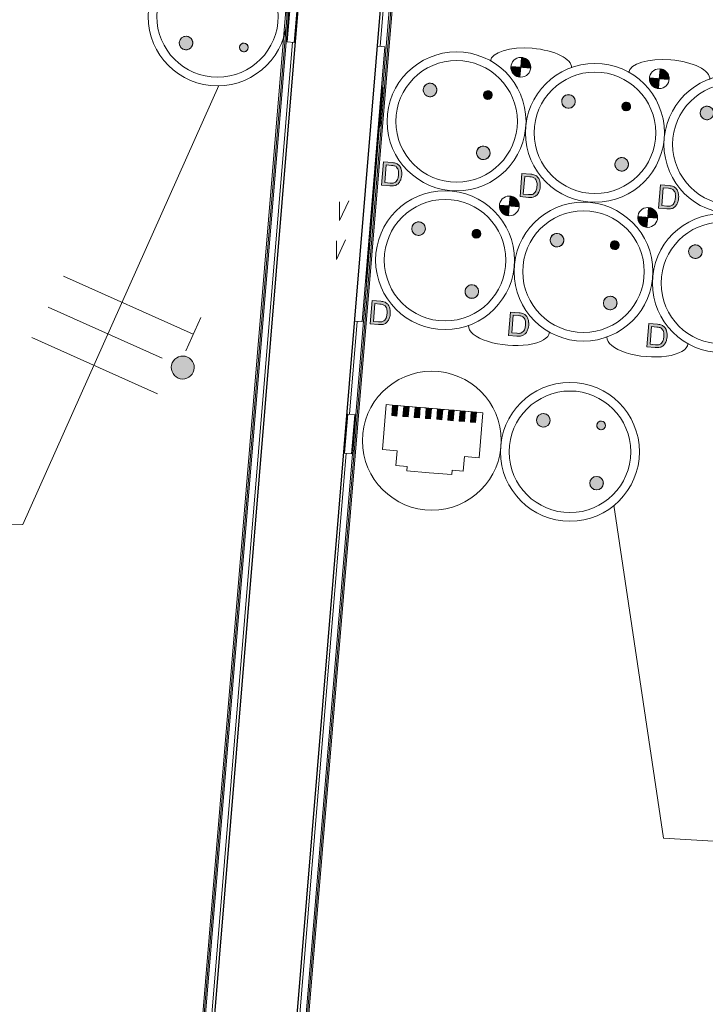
# Model space of a CAD drawing. Header units: millimetres. Extents: x -2845 to 74565, y -36590 to 13748.
# Tile 45 of 53: x 38257 to 39047, y -17944 to -16810. Entities that reach past the tile are written whole.
import ezdxf

# ---------------------------------------------------------------- set-up
doc = ezdxf.new("R2010")
doc.units = ezdxf.units.MM
for name, color, linetype, lineweight in [('A-DETL-GENF', 7, 'Continuous', 18), ('A-FLOR-HRAL', 7, 'Continuous', 18), ('A-WALL', 7, 'Continuous', 25), ('CABLES', 7, 'Continuous', 18), ('INSTAL ELECTRIQUE', 7, 'Continuous', 18)]:
    doc.layers.add(name, color=color, linetype=linetype, lineweight=lineweight)

# ---------------------------------------------------------------- blocks, each defined once
blk = doc.blocks.new('Garde-corps - Garde-corps-505471-2021_015_1111_DCE_1_50_N0 FINI_CFO_PCN')
at = {"layer": 'A-FLOR-HRAL'}
for p, q in [((-14410.7, -14446.4), (-14803.3, -19179.3)), ((-14409, -14444.9), (-14801.8, -19181.1)), ((-14407.1, -14443.2), (-14800.2, -19182.9)), ((-14598.4, -16835.9), (-14793.7, -19190.6))]:
    blk.add_line(p, q, dxfattribs=at)
blk = doc.blocks.new('Garde-corps - Garde-corps-505703-2021_015_1111_DCE_1_50_N0 FINI_CFO_PCN')
at = {"layer": 'A-FLOR-HRAL'}
for p, q in [((-14683.5, -19190.9), (-14290.3, -14450.9)), ((-14681.7, -19189.4), (-14288.8, -14452.6)), ((-14494.2, -16887.6), (-14431.8, -16135.2)), ((-14497.4, -16840.7), (-14457.6, -16360.3)), ((-14494.6, -16893.1), (-14494.6, -16892.3)), ((-14497.5, -16927.7), (-14497.4, -16927)), ((-14525.5, -17265), (-14497.9, -16932.4)), ((-14532.6, -17264.4), (-14523.7, -17157.6)), ((-14525.9, -17270.5), (-14525.9, -17269.7)), ((-14528.8, -17305.2), (-14528.7, -17304.4)), ((-14693, -19199), (-14536.3, -17309.3)), ((-14685.3, -19192.5), (-14529.2, -17309.9))]:
    blk.add_line(p, q, dxfattribs=at)
blk = doc.blocks.new('B02_ARC_rvt-1-2021_015_1111_DCE_1_50_N0 FINI_CFO_PCN')
at = {"layer": 'A-WALL'}
for p, q in [((-14396.1, -14433.6), (-14790.9, -19193.9)), ((-14696.3, -19201.7), (-14301.2, -14438.5))]:
    blk.add_line(p, q, dxfattribs=at)
at = {"layer": 'A-FLOR-HRAL', "lineweight": 18}
for name in ['Garde-corps - Garde-corps-505471-2021_015_1111_DCE_1_50_N0 FINI_CFO_PCN', 'Garde-corps - Garde-corps-505703-2021_015_1111_DCE_1_50_N0 FINI_CFO_PCN']:
    blk.add_blockref(name, (0, 0), dxfattribs=at)
blk = doc.blocks.new('603_10POSTES_CLS_PUI_LEGRAND - 6X PC2P_T_45__A_D _ 2X PC2P_T_45__A _ 2X RJ45-6728498-2021_015_1111_DCE_1_50_N0 FINI_CFO_PCN')
at = {"layer": 'A-DETL-GENF'}
h = blk.add_hatch(color=256, dxfattribs=at)
h.paths.add_polyline_path([(-160.3, -30.4), (-159, -34.9), (-156.3, -37.7), (-152.6, -39.5), (-147.1, -40.2), (-141.5, -39.5), (-137.8, -37.7), (-135.2, -34.9), (-133.8, -30.6), (-133.6, -28.1), (-133.6, -18), (-160.5, -18), (-160.5, -27.7)])
h.paths.add_polyline_path([(-157.1, -30.3), (-157.3, -27.5), (-157.3, -21.5), (-136.8, -21.5), (-137.3, -31.5), (-138.5, -33.6), (-141.1, -35.5), (-144.8, -36.4), (-149.3, -36.4), (-153, -35.5), (-155.7, -33.6), (-156.9, -31.5)])
h = blk.add_hatch(color=256, dxfattribs=at)
h.paths.add_polyline_path([(0, -30.4), (1.4, -34.9), (4, -37.7), (7.7, -39.5), (13.3, -40.2), (18.8, -39.5), (22.5, -37.7), (25.1, -34.9), (26.5, -30.6), (26.7, -28.1), (26.7, -18), (-0.2, -18), (-0.2, -27.7)])
h.paths.add_polyline_path([(3.2, -30.3), (3, -27.5), (3, -21.5), (23.5, -21.5), (23.1, -31.5), (21.8, -33.6), (19.2, -35.5), (15.5, -36.4), (11, -36.4), (7.3, -35.5), (4.7, -33.6), (3.4, -31.5)])
for points in [[(-54.4, -64.6), (-53.4, -68.5), (-52.1, -70.1), (-48.6, -72.1), (-46.6, -72.4), (-42.7, -71.3), (-41, -70.1), (-39, -66.6), (-38.8, -64.6), (-39.8, -60.6), (-42.7, -57.8), (-46.6, -56.7), (-48.6, -57), (-52.1, -59), (-53.4, -60.6)], [(105.9, -64.6), (107, -68.5), (108.2, -70.1), (111.7, -72.1), (113.7, -72.4), (117.6, -71.3), (119.3, -70.1), (121.3, -66.6), (121.6, -64.6), (120.5, -60.6), (117.6, -57.8), (113.7, -56.7), (111.7, -57), (108.2, -59), (107, -60.6)], [(-121.6, -131.7), (-121.3, -133.7), (-119.3, -137.2), (-115.8, -139.3), (-113.7, -139.5), (-109.8, -138.5), (-107, -135.6), (-105.9, -131.7), (-107, -127.8), (-108.2, -126.2), (-111.7, -124.1), (-115.8, -124.1), (-119.3, -126.2), (-121.3, -129.7)], [(38.8, -131.7), (39, -133.7), (41.1, -137.2), (44.6, -139.3), (46.6, -139.5), (50.5, -138.5), (53.4, -135.6), (54.4, -131.7), (53.4, -127.8), (52.1, -126.2), (48.6, -124.1), (44.6, -124.1), (41.1, -126.2), (39, -129.7)], [(-51.9, -131.4), (-51.2, -133.9), (-49.4, -135.7), (-46.9, -136.4), (-43.4, -134.9), (-41.9, -131.4), (-43.4, -127.8), (-45.6, -126.5), (-49.4, -127), (-51.2, -128.9)], [(108.4, -131.4), (109.1, -133.9), (110.9, -135.7), (113.4, -136.4), (116.9, -134.9), (118.4, -131.4), (116.9, -127.8), (114.7, -126.5), (110.9, -127), (109.1, -128.9)], [(-23.3, -166.6), (-11.9, -166.6), (-11.9, -155.2), (-14.8, -155.6), (-17.6, -156.7), (-19.9, -158.5), (-21.7, -160.9), (-22.9, -163.6)], [(137, -166.6), (148.4, -166.6), (148.4, -155.2), (145.5, -155.6), (142.7, -156.7), (140.4, -158.5), (138.6, -160.9), (137.4, -163.6)], [(-11.9, -178), (-8.9, -177.6), (-6.2, -176.5), (-3.8, -174.7), (-2, -172.3), (-0.9, -169.5), (-0.5, -166.6), (-11.9, -166.6)], [(148.4, -178), (151.4, -177.6), (154.1, -176.5), (156.5, -174.7), (158.5, -171.8), (159.5, -169.5), (159.8, -166.6), (148.4, -166.6), (148.4, -173)], [(-54.4, -224.6), (-53.4, -228.5), (-52.1, -230.1), (-48.6, -232.1), (-46.6, -232.4), (-42.7, -231.3), (-41, -230.1), (-39, -226.6), (-38.8, -224.6), (-39.8, -220.6), (-42.7, -217.8), (-46.6, -216.7), (-48.6, -217), (-52.1, -219), (-53.4, -220.6)], [(105.9, -224.6), (107, -228.5), (108.2, -230.1), (111.7, -232.1), (113.7, -232.4), (117.6, -231.3), (119.3, -230.1), (121.3, -226.6), (121.6, -224.6), (120.5, -220.6), (117.6, -217.8), (113.7, -216.7), (111.7, -217), (108.2, -219), (107, -220.6)], [(-121.6, -291.7), (-121.3, -293.7), (-119.3, -297.2), (-115.8, -299.3), (-113.7, -299.5), (-109.8, -298.5), (-107, -295.6), (-105.9, -291.7), (-107, -287.8), (-108.2, -286.2), (-111.7, -284.1), (-115.8, -284.1), (-119.3, -286.2), (-121.3, -289.7)], [(-51.9, -291.4), (-51.2, -293.9), (-49.4, -295.7), (-46.9, -296.4), (-43.4, -294.9), (-41.9, -291.4), (-43.4, -287.8), (-45.6, -286.5), (-49.4, -287), (-51.2, -288.9)], [(38.8, -291.7), (39, -293.7), (41.1, -297.2), (44.6, -299.3), (46.6, -299.5), (50.5, -298.5), (53.4, -295.6), (54.4, -291.7), (53.4, -287.8), (52.1, -286.2), (48.6, -284.1), (44.6, -284.1), (41.1, -286.2), (39, -289.7)], [(108.4, -291.4), (109.1, -293.9), (110.9, -295.7), (113.4, -296.4), (116.9, -294.9), (118.4, -291.4), (116.9, -287.8), (114.7, -286.5), (110.9, -287), (109.1, -288.9)], [(-23.3, -326.6), (-11.9, -326.6), (-11.9, -315.2), (-14.8, -315.6), (-17.6, -316.7), (-19.9, -318.5), (-21.7, -320.9), (-22.9, -323.6)], [(137, -326.6), (148.4, -326.6), (148.4, -315.2), (145.5, -315.6), (142.7, -316.7), (140.4, -318.5), (138.6, -320.9), (137.4, -323.6)], [(-11.9, -338), (-8.9, -337.6), (-6.2, -336.5), (-3.8, -334.7), (-2, -332.3), (-0.9, -329.5), (-0.5, -326.6), (-11.9, -326.6)], [(148.4, -338), (151.4, -337.6), (154.1, -336.5), (156.5, -334.7), (158.3, -332.3), (159.5, -329.5), (159.8, -326.6), (148.4, -326.6)], [(-54.4, -384.6), (-53.4, -388.5), (-52.1, -390.1), (-48.6, -392.1), (-46.6, -392.4), (-42.7, -391.3), (-41, -390.1), (-39, -386.6), (-38.8, -384.6), (-39.8, -380.6), (-42.7, -377.8), (-46.6, -376.7), (-48.6, -377), (-52.1, -379), (-53.4, -380.6)], [(105.9, -384.6), (107, -388.5), (108.2, -390.1), (111.7, -392.1), (113.7, -392.4), (117.6, -391.3), (119.3, -390.1), (121.3, -386.6), (121.6, -384.6), (120.5, -380.6), (117.6, -377.8), (113.7, -376.7), (111.7, -377), (108.2, -379), (107, -380.6)]]:
    blk.add_hatch(color=256, dxfattribs=at).paths.add_polyline_path(points)
h = blk.add_hatch(color=256, dxfattribs=at)
h.paths.add_polyline_path([(-160.3, -190.4), (-159, -194.9), (-156.3, -197.7), (-152.6, -199.5), (-147.1, -200.2), (-141.5, -199.5), (-137.8, -197.7), (-135.2, -194.9), (-133.8, -190.6), (-133.6, -188.1), (-133.6, -178), (-160.5, -178), (-160.5, -187.7)])
h.paths.add_polyline_path([(-157.1, -190.3), (-157.3, -187.5), (-157.3, -181.5), (-136.8, -181.5), (-137.3, -191.5), (-138.5, -193.6), (-141.1, -195.5), (-144.8, -196.4), (-149.3, -196.4), (-153, -195.5), (-155.7, -193.6), (-156.9, -191.5)])
h = blk.add_hatch(color=256, dxfattribs=at)
h.paths.add_polyline_path([(0, -190.4), (1.4, -194.9), (4, -197.7), (7.7, -199.5), (13.3, -200.2), (18.8, -199.5), (22.5, -197.7), (25.1, -194.9), (26.5, -190.6), (26.7, -187.3), (26.7, -178), (-0.2, -178), (0, -190.4)])
h.paths.add_polyline_path([(3.2, -190.3), (3, -187.5), (3, -181.5), (23.5, -181.5), (23.1, -191.5), (21.8, -193.6), (19.2, -195.5), (15.5, -196.4), (11, -196.4), (7.3, -195.5), (4.7, -193.6), (3.4, -191.5)])
h = blk.add_hatch(color=256, dxfattribs=at)
h.paths.add_polyline_path([(-160.3, -350.4), (-159, -354.9), (-156.3, -357.7), (-152.6, -359.5), (-147.1, -360.2), (-141.5, -359.5), (-137.8, -357.7), (-135.2, -354.9), (-133.8, -350.6), (-133.6, -348.1), (-133.6, -338), (-160.5, -338), (-160.5, -347.7)])
h.paths.add_polyline_path([(-157.1, -350.3), (-157.3, -347.5), (-157.3, -341.5), (-136.8, -341.5), (-137.3, -351.5), (-138.5, -353.6), (-141.1, -355.5), (-144.8, -356.4), (-149.3, -356.4), (-153, -355.5), (-155.7, -353.6), (-156.9, -351.5)])
h = blk.add_hatch(color=256, dxfattribs=at)
h.paths.add_polyline_path([(0, -350.4), (1.4, -354.9), (4, -357.7), (7.7, -359.5), (13.3, -360.2), (18.8, -359.5), (22.5, -357.7), (25.1, -354.9), (26.5, -350.6), (26.7, -348.1), (26.7, -338), (-0.2, -338), (-0.2, -347.7)])
h.paths.add_polyline_path([(3.2, -350.3), (3, -347.5), (3, -341.5), (23.5, -341.5), (23.1, -351.5), (21.8, -353.6), (19.2, -355.5), (15.5, -356.4), (11, -356.4), (7.3, -355.5), (4.7, -353.6), (3.4, -351.5)])
for p, q in [((-160.5, -18), (-160.5, -27.7)), ((-133.6, -18), (-160.5, -18)), ((-157.3, -21.5), (-136.8, -21.5)), ((-157.3, -27.5), (-157.3, -21.5)), ((-136.8, -21.5), (-136.8, -27.5)), ((-133.6, -28.1), (-133.6, -18)), ((-0.2, -18), (-0.2, -27.7)), ((26.7, -18), (-0.2, -18)), ((3, -21.5), (23.5, -21.5)), ((3, -27.5), (3, -21.5)), ((23.5, -21.5), (23.5, -27.5)), ((26.7, -28.1), (26.7, -18)), ((-11.9, -166.6), (-11.9, -155.2)), ((-11.9, -178), (-11.9, -155.2)), ((148.4, -166.6), (148.4, -155.2)), ((148.4, -178), (148.4, -155.2)), ((-23.3, -166.6), (-11.9, -166.6)), ((-0.5, -166.6), (-11.9, -166.6)), ((-11.9, -166.6), (-11.9, -178)), ((137, -166.6), (148.4, -166.6)), ((159.8, -166.6), (148.4, -166.6)), ((148.4, -166.6), (148.4, -178)), ((-160.5, -178), (-160.5, -187.7)), ((-133.6, -178), (-160.5, -178)), ((-133.6, -188.1), (-133.6, -178)), ((-0.2, -178), (-0.2, -187.7)), ((26.7, -178), (-0.2, -178)), ((26.7, -188.1), (26.7, -178)), ((-157.3, -181.5), (-136.8, -181.5)), ((-157.3, -187.5), (-157.3, -181.5)), ((-136.8, -181.5), (-136.8, -187.5)), ((3, -181.5), (23.5, -181.5)), ((3, -187.5), (3, -181.5)), ((23.5, -181.5), (23.5, -187.5)), ((-11.9, -326.6), (-11.9, -315.2)), ((-11.9, -338), (-11.9, -315.2)), ((148.4, -326.6), (148.4, -315.2)), ((148.4, -338), (148.4, -315.2)), ((-23.3, -326.6), (-11.9, -326.6)), ((-0.5, -326.6), (-11.9, -326.6)), ((-11.9, -326.6), (-11.9, -338)), ((137, -326.6), (148.4, -326.6)), ((159.8, -326.6), (148.4, -326.6)), ((148.4, -326.6), (148.4, -338)), ((-160.5, -338), (-160.5, -347.7)), ((-133.6, -338), (-160.5, -338)), ((-133.6, -348.1), (-133.6, -338)), ((-0.2, -338), (-0.2, -347.7)), ((26.7, -338), (-0.2, -338)), ((26.7, -348.1), (26.7, -338)), ((-157.3, -341.5), (-136.8, -341.5)), ((-157.3, -347.5), (-157.3, -341.5)), ((-136.8, -341.5), (-136.8, -347.5)), ((3, -341.5), (23.5, -341.5)), ((3, -347.5), (3, -341.5)), ((23.5, -341.5), (23.5, -347.5))]:
    blk.add_line(p, q, dxfattribs=at)
for centre, radius in [((-80.2, -98), 80), ((80.2, -98), 80), ((-80.2, -98), 70), ((80.2, -98), 70), ((-46.6, -64.6), 7.82), ((113.7, -64.6), 7.82), ((-113.7, -131.7), 7.82), ((46.6, -131.7), 7.82), ((-46.9, -131.4), 5), ((113.4, -131.4), 5), ((-11.9, -166.6), 11.4), ((148.4, -166.6), 11.4), ((-80.2, -258), 80), ((80.2, -258), 80), ((-80.2, -258), 70), ((80.2, -258), 70), ((-46.6, -224.6), 7.82), ((113.7, -224.6), 7.82), ((-113.7, -291.7), 7.82), ((-46.9, -291.4), 5), ((46.6, -291.7), 7.82), ((113.4, -291.4), 5), ((-11.9, -326.6), 11.4), ((148.4, -326.6), 11.4), ((-80.2, -418), 80), ((80.2, -418), 80), ((-80.2, -418), 70), ((80.2, -418), 70), ((-46.6, -384.6), 7.82), ((113.7, -384.6), 7.82)]:
    blk.add_circle(centre, radius, dxfattribs=at)
for centre, radius, start, end in [((-144.5, -28.4), 16, 177.4592, 197.1327), ((-151.7, -30.4), 8.52, 198.4433, 224.3999), ((-137.7, -27.7), 19.6, 179.6178, 187.8976), ((-151.6, -29.7), 5.59, 186.1115, 223.0163), ((-149.5, -28), 8.29, 222.0369, 256.255), ((-144.6, -28), 8.29, 283.745, 317.9631), ((-142.6, -29.7), 5.59, 316.9837, 353.8885), ((-156.4, -27.7), 19.6, 352.1024, 0.3822), ((-142.4, -30.4), 8.52, 315.6001, 341.5567), ((-149.6, -28.4), 16, 342.8673, 1.0534), ((15.8, -28.4), 16, 177.4592, 197.1327), ((8.6, -30.4), 8.52, 198.4433, 224.3999), ((22.6, -27.7), 19.6, 179.6178, 187.8976), ((8.7, -29.7), 5.59, 186.1115, 223.0163), ((10.8, -28), 8.29, 222.0369, 256.255), ((15.7, -28), 8.29, 283.745, 317.9631), ((17.8, -29.7), 5.59, 316.9837, 353.8885), ((3.9, -27.7), 19.6, 352.1024, 0.3822), ((17.9, -30.4), 8.52, 315.6001, 341.5567), ((10.7, -28.4), 16, 342.8673, 1.0534), ((-150.4, -29.6), 10, 222.6618, 245.6502), ((-147.9, -24.2), 15.9, 245.5281, 260.6869), ((-147.4, -18.4), 18.1, 257.167, 271.19), ((-147.4, -18.5), 21.7, 261.601, 270.7795), ((-146.7, -18.4), 18.1, 268.81, 282.833), ((-146.8, -18.5), 21.7, 269.2205, 278.399), ((-146.2, -24.2), 15.9, 279.3131, 294.4719), ((-143.7, -29.6), 10, 294.3498, 317.3382), ((9.9, -29.6), 10, 222.6618, 245.6502), ((12.4, -24.2), 15.9, 245.5281, 260.6869), ((12.9, -18.4), 18.1, 257.167, 271.19), ((13, -18.5), 21.7, 261.601, 270.7795), ((13.6, -18.4), 18.1, 268.81, 282.833), ((13.5, -18.5), 21.7, 269.2205, 278.399), ((14.1, -24.2), 15.9, 279.3131, 294.4719), ((16.6, -29.6), 10, 294.3498, 317.3382), ((-46.6, -64.6), 7.82, 45, 225), ((-46.6, -64.6), 7.82, 225, 45), ((113.7, -64.6), 7.82, 45, 225), ((113.7, -64.6), 7.82, 225, 45), ((-113.7, -131.7), 7.82, 45, 225), ((46.6, -131.7), 7.82, 45, 225), ((-113.7, -131.7), 7.82, 225, 45), ((-46.9, -131.4), 5, 45, 225), ((-46.9, -131.4), 5, 225, 45), ((46.6, -131.7), 7.82, 225, 45), ((113.4, -131.4), 5, 45, 225), ((113.4, -131.4), 5, 225, 45), ((-11.9, -166.6), 11.4, 90, 180), ((148.4, -166.6), 11.4, 90, 180), ((-11.9, -166.6), 11.4, 270, 0), ((148.4, -166.6), 11.4, 270, 0), ((-144.5, -188.4), 16, 177.4592, 197.1327), ((-137.7, -187.7), 19.6, 179.6178, 187.8976), ((-151.6, -189.7), 5.59, 186.1115, 223.0163), ((-142.6, -189.7), 5.59, 316.9837, 353.8885), ((-156.4, -187.7), 19.6, 352.1024, 0.3822), ((-149.6, -188.4), 16, 342.8673, 1.0534), ((15.8, -188.4), 16, 177.4592, 197.1327), ((22.6, -187.7), 19.6, 179.6178, 187.8976), ((8.7, -189.7), 5.59, 186.1115, 223.0163), ((17.8, -189.7), 5.59, 316.9837, 353.8885), ((3.9, -187.7), 19.6, 352.1024, 0.3822), ((10.7, -188.4), 16, 342.8673, 1.0534), ((-151.7, -190.4), 8.52, 198.4433, 224.3999), ((-150.4, -189.6), 10, 222.6618, 245.6502), ((-149.5, -188), 8.29, 222.0369, 256.255), ((-147.9, -184.2), 15.9, 245.5281, 260.6869), ((-147.4, -178.4), 18.1, 257.167, 271.19), ((-147.4, -178.5), 21.7, 261.601, 270.7795), ((-146.7, -178.4), 18.1, 268.81, 282.833), ((-146.8, -178.5), 21.7, 269.2205, 278.399), ((-146.2, -184.2), 15.9, 279.3131, 294.4719), ((-144.6, -188), 8.29, 283.745, 317.9631), ((-143.7, -189.6), 10, 294.3498, 317.3382), ((-142.4, -190.4), 8.52, 315.6001, 341.5567), ((8.6, -190.4), 8.52, 198.4433, 224.3999), ((9.9, -189.6), 10, 222.6618, 245.6502), ((10.8, -188), 8.29, 222.0369, 256.255), ((12.4, -184.2), 15.9, 245.5281, 260.6869), ((12.9, -178.4), 18.1, 257.167, 271.19), ((13, -178.5), 21.7, 261.601, 270.7795), ((13.6, -178.4), 18.1, 268.81, 282.833), ((13.5, -178.5), 21.7, 269.2205, 278.399), ((14.1, -184.2), 15.9, 279.3131, 294.4719), ((15.7, -188), 8.29, 283.745, 317.9631), ((16.6, -189.6), 10, 294.3498, 317.3382), ((17.9, -190.4), 8.52, 315.6001, 341.5567), ((-46.6, -224.6), 7.82, 45, 225), ((-46.6, -224.6), 7.82, 225, 45), ((113.7, -224.6), 7.82, 45, 225), ((113.7, -224.6), 7.82, 225, 45), ((-113.7, -291.7), 7.82, 45, 225), ((-113.7, -291.7), 7.82, 225, 45), ((-46.9, -291.4), 5, 45, 225), ((-46.9, -291.4), 5, 225, 45), ((46.6, -291.7), 7.82, 45, 225), ((46.6, -291.7), 7.82, 225, 45), ((113.4, -291.4), 5, 45, 225), ((113.4, -291.4), 5, 225, 45), ((-11.9, -326.6), 11.4, 90, 180), ((148.4, -326.6), 11.4, 90, 180), ((-11.9, -326.6), 11.4, 270, 0), ((148.4, -326.6), 11.4, 270, 0), ((-144.5, -348.4), 16, 177.4592, 197.1327), ((-137.7, -347.7), 19.6, 179.6178, 187.8976), ((-151.6, -349.7), 5.59, 186.1115, 223.0163), ((-142.6, -349.7), 5.59, 316.9837, 353.8885), ((-156.4, -347.7), 19.6, 352.1024, 0.3822), ((-149.6, -348.4), 16, 342.8673, 1.0534), ((15.8, -348.4), 16, 177.4592, 197.1327), ((22.6, -347.7), 19.6, 179.6178, 187.8976), ((8.7, -349.7), 5.59, 186.1115, 223.0163), ((17.8, -349.7), 5.59, 316.9837, 353.8885), ((3.9, -347.7), 19.6, 352.1024, 0.3822), ((10.7, -348.4), 16, 342.8673, 1.0534), ((-151.7, -350.4), 8.52, 198.4433, 224.3999), ((-150.4, -349.6), 10, 222.6618, 245.6502), ((-149.5, -348), 8.29, 222.0369, 256.255), ((-147.9, -344.2), 15.9, 245.5281, 260.6869), ((-147.4, -338.4), 18.1, 257.167, 271.19), ((-147.4, -338.5), 21.7, 261.601, 270.7795), ((-146.7, -338.4), 18.1, 268.81, 282.833), ((-146.8, -338.5), 21.7, 269.2205, 278.399), ((-146.2, -344.2), 15.9, 279.3131, 294.4719), ((-144.6, -348), 8.29, 283.745, 317.9631), ((-143.7, -349.6), 10, 294.3498, 317.3382), ((-142.4, -350.4), 8.52, 315.6001, 341.5567), ((8.6, -350.4), 8.52, 198.4433, 224.3999), ((9.9, -349.6), 10, 222.6618, 245.6502), ((10.8, -348), 8.29, 222.0369, 256.255), ((12.4, -344.2), 15.9, 245.5281, 260.6869), ((12.9, -338.4), 18.1, 257.167, 271.19), ((13, -338.5), 21.7, 261.601, 270.7795), ((13.6, -338.4), 18.1, 268.81, 282.833), ((13.5, -338.5), 21.7, 269.2205, 278.399), ((14.1, -344.2), 15.9, 279.3131, 294.4719), ((15.7, -348), 8.29, 283.745, 317.9631), ((16.6, -349.6), 10, 294.3498, 317.3382), ((17.9, -350.4), 8.52, 315.6001, 341.5567), ((-46.6, -384.6), 7.82, 45, 225), ((-46.6, -384.6), 7.82, 225, 45), ((113.7, -384.6), 7.82, 45, 225), ((113.7, -384.6), 7.82, 225, 45)]:
    blk.add_arc(centre, radius, start, end, dxfattribs=at)
at = {"layer": 'INSTAL ELECTRIQUE'}
for centre, start_param, end_param in [((-153.1, -178), 0, 3.141593), ((152.5, -178), 3.141593, 6.283185), ((-153.1, -338), 0, 3.141593), ((152.5, -338), 3.141593, 6.283185)]:
    blk.add_ellipse(centre, major_axis=(0, 46.8), ratio=0.400501, start_param=start_param, end_param=end_param, dxfattribs=at)
blk = doc.blocks.new('Legrand_Mosaic_plaque_2x10_mod_blanc_078828L - Legrand_Mosaic_plaque_2x10_mod_blanc_078828L-4777335-2021_015_1111_DCE_1_50_N0 FINI_CFO_PCN')
at = {"layer": 'INSTAL ELECTRIQUE'}
for p, q in [((-4756.5, -17634.3), (-4764.9, -17633.3)), ((-4793.5, -17950.1), (-4756.5, -17634.3)), ((-4801.9, -17949.1), (-4793.5, -17950.1))]:
    blk.add_line(p, q, dxfattribs=at)
blk = doc.blocks.new('Legrand_Mosaic_prise_2P_T_FB_surface_à_détrompage_2_mod_rouge_077170L - Legrand_Mosaic_prise_2P_T_FB_surface_à_détrompage_2_mod_rouge_077170L-921805-2021_015_1111_DCE_1_50_N0 FINI_CFO_PCN')
at = {"layer": 'INSTAL ELECTRIQUE'}
blk.add_line((-4782.3, -17859.3), (-4787.6, -17904), dxfattribs=at)
at = {"layer": 'INSTAL ELECTRIQUE', "flags": 128}
for points in [[(-4783.7, -17871.9), (-4783.7, -17872), (-4783.6, -17872), (-4783.6, -17872.1), (-4783.5, -17872.2), (-4783.4, -17872.2), (-4783.4, -17872.3), (-4783.3, -17872.4), (-4783.3, -17872.4), (-4783.3, -17872.5), (-4783.2, -17872.6), (-4783.2, -17872.7), (-4783.2, -17872.7), (-4783.1, -17872.8), (-4783.1, -17872.9), (-4783.1, -17873), (-4783.1, -17873.1), (-4783, -17873.1), (-4783, -17873.2), (-4783, -17873.3), (-4783, -17873.4), (-4783, -17873.5), (-4783, -17873.6), (-4783, -17873.6), (-4783, -17873.7), (-4783, -17873.7)], [(-4783, -17873.7), (-4783, -17873.8), (-4783.1, -17873.9), (-4783.1, -17874), (-4783.1, -17874.1), (-4783.1, -17874.2), (-4783.1, -17874.2), (-4783.2, -17874.3), (-4783.2, -17874.4), (-4783.2, -17874.5), (-4783.3, -17874.5), (-4783.3, -17874.6), (-4783.4, -17874.7), (-4783.4, -17874.7), (-4783.5, -17874.8), (-4783.5, -17874.9), (-4783.6, -17874.9), (-4783.6, -17875), (-4783.7, -17875.1), (-4783.8, -17875.1), (-4783.8, -17875.2), (-4783.9, -17875.2), (-4784, -17875.3), (-4784, -17875.3), (-4784.1, -17875.3)]]:
    blk.add_lwpolyline(points, dxfattribs=at)
blk = doc.blocks.new('603_1POSTE_CLS_PUI_LEGRAND - PC 2P_T 230V_45_-V34-2021_015_1111_DCE_1_50_N0 FINI_CFO_PCN')
at = {"layer": 'A-DETL-GENF'}
h = blk.add_hatch(color=256, dxfattribs=at)
h.paths.add_polyline_path([(38.1, -57), (35.7, -53.9), (31.9, -53.4), (28.9, -55.8), (28.4, -57), (28.9, -60.8), (31.9, -63.1), (33.2, -63.3), (35.7, -62.6), (37.6, -60.8)])
h.paths.add_polyline_path([(41.4, -125.1), (40.4, -121.2), (37.5, -118.3), (33.6, -117.3), (31.6, -117.5), (28, -119.5), (26, -123.1), (26, -127.1), (26.8, -129), (29.7, -131.9), (33.6, -132.9), (37.5, -131.9), (40.4, -129)])
h.paths.add_polyline_path([(-25.8, -57.9), (-26.8, -54), (-29.7, -51.1), (-33.6, -50.1), (-37.5, -51.1), (-40.4, -54), (-41.4, -57.9), (-40.4, -61.8), (-37.5, -64.7), (-33.6, -65.7), (-31.6, -65.5), (-28, -63.5), (-26.8, -61.8)])
for centre, radius in [((0, -91.5), 80), ((0, -91.5), 70), ((-33.6, -57.9), 7.82), ((33.2, -58.3), 5), ((33.6, -125.1), 7.82)]:
    blk.add_circle(centre, radius, dxfattribs=at)
for centre, radius, start, end in [((-33.6, -57.9), 7.82, 360, 180), ((33.2, -58.3), 5, 360, 180), ((-33.6, -57.9), 7.82, 180, 360), ((33.2, -58.3), 5, 180, 360), ((33.6, -125.1), 7.82, 360, 180), ((33.6, -125.1), 7.82, 180, 360)]:
    blk.add_arc(centre, radius, start, end, dxfattribs=at)
blk = doc.blocks.new('Legrand_Mosaic_link_prise_2P_T_FB_surface_2_mod_blanc_077145L - Legrand_Mosaic_link_prise_2P_T_FB_surface_2_mod_blanc_077145L-V35-2021_015_1111_DCE_1_50_N0 FINI_CFO_PCN')
at = {"layer": 'INSTAL ELECTRIQUE'}
for p, q in [((-14604.4, -16835.4), (-14600.6, -16790.6)), ((-14592.7, -16791.2), (-14600.6, -16790.6)), ((-14592.7, -16791.2), (-14596.4, -16836.1)), ((-14591.8, -16792.3), (-14592.8, -16792.2)), ((-14604.4, -16835.4), (-14596.4, -16836.1)), ((-14595.3, -16835.2), (-14596.3, -16835.1))]:
    blk.add_line(p, q, dxfattribs=at)
at = {"layer": 'INSTAL ELECTRIQUE', "flags": 128}
for points in [[(-14603.4, -16821), (-14603.4, -16820.9), (-14603.3, -16820.9), (-14603.3, -16820.8), (-14603.3, -16820.7), (-14603.3, -16820.6), (-14603.3, -16820.5), (-14603.2, -16820.4), (-14603.2, -16820.4), (-14603.2, -16820.3)], [(-14603.3, -16821.8), (-14603.3, -16821.7), (-14603.3, -16821.6), (-14603.3, -16821.5), (-14603.4, -16821.5), (-14603.4, -16821.4), (-14603.4, -16821.3), (-14603.4, -16821.2), (-14603.4, -16821.1), (-14603.4, -16821), (-14603.4, -16821)]]:
    blk.add_lwpolyline(points, dxfattribs=at)
blk = doc.blocks.new('603_2POSTES_VERTICAUX_CLS_PUI_LEGRAND - PC 2P_T 230V _ RJ45_FTP CAT-6-V39-2021_015_1111_DCE_1_50_N0 FINI_CFO_PCN')
at = {"layer": 'A-DETL-GENF'}
for points in [[(25, -57.5), (37, -57.5), (37, -51.5), (25, -51.5)], [(25, -70.5), (37, -70.5), (37, -64.5), (25, -64.5), (25, -70.1)], [(25, -83.5), (37, -83.5), (37, -77.5), (25, -77.5)], [(25, -96.5), (37, -96.5), (37, -90.5), (25, -90.5)], [(25, -109.5), (37, -109.5), (37, -103.5), (25, -103.5)], [(25, -122.5), (37, -122.5), (37, -116.5), (25, -116.5)], [(25, -135.5), (37, -135.5), (37, -129.5), (25, -129.5)], [(25, -148.5), (37, -148.5), (37, -142.5), (25, -142.5)]]:
    blk.add_hatch(color=256, dxfattribs=at).paths.add_polyline_path(points)
h = blk.add_hatch(color=256, dxfattribs=at)
h.paths.add_polyline_path([(-40.7, -295.2), (-38.7, -298.7), (-35.2, -300.7), (-31.1, -300.7), (-29.2, -299.9), (-26.4, -297), (-25.3, -293.1), (-25.6, -291.1), (-27.6, -287.6), (-31.1, -285.6), (-35.2, -285.6), (-37, -286.4), (-39.9, -289.2), (-41, -293.1)])
h.paths.add_polyline_path([(29.3, -295.3), (32.4, -297.6), (35, -297.6), (37.2, -296.3), (38.7, -292.8), (37.2, -289.3), (35, -288), (32.4, -288), (29.3, -290.3), (28.8, -291.5)])
h.paths.add_polyline_path([(26.5, -228), (28.5, -231.5), (32, -233.5), (36, -233.5), (39.5, -231.5), (41.6, -228), (41.6, -224), (39.5, -220.5), (36, -218.4), (32, -218.4), (30.1, -219.2), (27.2, -222.1), (26.2, -226)])
for p, q in [((37, -44), (-15, -44)), ((-15, -44), (-15, -61)), ((37, -51.5), (37, -44)), ((37, -51.5), (25, -51.5)), ((25, -51.5), (25, -57.5)), ((37, -51.5), (25, -51.5)), ((25, -51.5), (25, -57.5)), ((37, -57.5), (37, -51.5)), ((37, -148.5), (37, -51.5)), ((-15, -61), (-32, -61)), ((-32, -61), (-32, -74)), ((25, -57.5), (37, -57.5)), ((37, -57.5), (25, -57.5)), ((37, -64.5), (25, -64.5)), ((25, -64.5), (25, -70.5)), ((37, -64.5), (25, -64.5)), ((25, -64.5), (25, -70.5)), ((37, -57.5), (37, -64.5)), ((37, -70.5), (37, -64.5)), ((-32, -74), (-37, -74)), ((-37, -74), (-37, -100)), ((25, -70.5), (37, -70.5)), ((37, -70.5), (25, -70.5)), ((37, -77.5), (25, -77.5)), ((25, -77.5), (25, -83.5)), ((37, -77.5), (25, -77.5)), ((25, -77.5), (25, -83.5)), ((37, -70.5), (37, -77.5)), ((37, -83.5), (37, -77.5)), ((25, -83.5), (37, -83.5)), ((37, -83.5), (25, -83.5)), ((37, -90.5), (25, -90.5)), ((25, -90.5), (25, -96.5)), ((37, -90.5), (25, -90.5)), ((25, -90.5), (25, -96.5)), ((37, -83.5), (37, -90.5)), ((37, -96.5), (37, -90.5)), ((-37, -126), (-37, -100)), ((25, -96.5), (37, -96.5)), ((37, -96.5), (25, -96.5)), ((37, -96.5), (37, -103.5)), ((37, -103.5), (25, -103.5)), ((25, -103.5), (25, -109.5)), ((37, -103.5), (25, -103.5)), ((25, -109.5), (25, -103.5)), ((25, -109.5), (37, -109.5)), ((37, -109.5), (25, -109.5)), ((37, -109.5), (37, -103.5)), ((37, -109.5), (37, -116.5)), ((37, -116.5), (25, -116.5)), ((25, -116.5), (25, -122.5)), ((37, -116.5), (25, -116.5)), ((25, -122.5), (25, -116.5)), ((25, -122.5), (37, -122.5)), ((37, -122.5), (25, -122.5)), ((37, -122.5), (37, -116.5)), ((37, -122.5), (37, -129.5)), ((-32, -126), (-37, -126)), ((-32, -139), (-32, -126)), ((37, -129.5), (25, -129.5)), ((25, -129.5), (25, -135.5)), ((37, -129.5), (25, -129.5)), ((25, -135.5), (25, -129.5)), ((25, -135.5), (37, -135.5)), ((37, -135.5), (25, -135.5)), ((37, -135.5), (37, -129.5)), ((37, -135.5), (37, -142.5)), ((-15, -139), (-32, -139)), ((-15, -156), (-15, -139)), ((37, -142.5), (25, -142.5)), ((25, -142.5), (25, -148.5)), ((37, -142.5), (25, -142.5)), ((25, -148.5), (25, -142.5)), ((37, -148.5), (37, -142.5)), ((37, -156), (-15, -156)), ((25, -148.5), (37, -148.5)), ((37, -148.5), (25, -148.5)), ((37, -148.5), (37, -153.5)), ((37, -153.5), (37, -156))]:
    blk.add_line(p, q, dxfattribs=at)
for centre, radius in [((0, -100), 80), ((0.4, -259.6), 80), ((0.4, -259.6), 70), ((34, -226), 7.82), ((-33.1, -293.1), 7.82), ((33.7, -292.8), 5)]:
    blk.add_circle(centre, radius, dxfattribs=at)
for centre, radius, start, end in [((34, -226), 7.82, 90, 270), ((34, -226), 7.82, 270, 90), ((-33.1, -293.1), 7.82, 90, 270), ((-33.1, -293.1), 7.82, 270, 90), ((33.7, -292.8), 5, 90, 270), ((33.7, -292.8), 5, 270, 90)]:
    blk.add_arc(centre, radius, start, end, dxfattribs=at)
blk = doc.blocks.new('Legrand_Mosaic_prise_RJ45_cat_6_FTP_2_mod_blanc_076565 - Legrand_Mosaic_prise_RJ45_cat_6_FTP_2_mod_blanc_076565-V37-2021_015_1111_DCE_1_50_N0 FINI_CFO_PCN')
at = {"layer": 'INSTAL ELECTRIQUE'}
for p, q in [((-4043.2, -26474.4), (-4037.1, -26429.8)), ((-4039.2, -26434.3), (-4038.6, -26429.6)), ((-4037.6, -26429.8), (-4038.6, -26429.6)), ((-4037.6, -26429.8), (-4038.2, -26434.4)), ((-4037.1, -26429.8), (-4029.2, -26430.9)), ((-4029.2, -26430.9), (-4035.2, -26475.5)), ((-4028.3, -26432), (-4029.3, -26431.9)), ((-4043.9, -26468.8), (-4039.3, -26435.1)), ((-4038.4, -26435.2), (-4042.9, -26468.9)), ((-4039.2, -26434.3), (-4039.3, -26435.1)), ((-4039.3, -26435.1), (-4039.2, -26434.3)), ((-4038.4, -26435.2), (-4039.3, -26435.1)), ((-4039.2, -26434.3), (-4038.2, -26434.4)), ((-4038.2, -26434.4), (-4038.4, -26435.2)), ((-4038.4, -26435.2), (-4038.2, -26434.4)), ((-4044.6, -26474.2), (-4044, -26469.6)), ((-4043.7, -26474.4), (-4044.6, -26474.2)), ((-4043.9, -26468.8), (-4044, -26469.6)), ((-4044, -26469.6), (-4043.9, -26468.8)), ((-4043, -26469.7), (-4044, -26469.6)), ((-4042.9, -26468.9), (-4043.9, -26468.8)), ((-4043, -26469.7), (-4043.7, -26474.4)), ((-4035.2, -26475.5), (-4043.2, -26474.4)), ((-4042.9, -26468.9), (-4043, -26469.7)), ((-4043, -26469.7), (-4042.9, -26468.9)), ((-4034.1, -26474.6), (-4035.1, -26474.5))]:
    blk.add_line(p, q, dxfattribs=at)
blk = doc.blocks.new('Legrand_Mosaic_link_prise_2P_T_FB_surface_2_mod_blanc_077145L - Legrand_Mosaic_link_prise_2P_T_FB_surface_2_mod_blanc_077145L-V38-2021_015_1111_DCE_1_50_N0 FINI_CFO_PCN')
at = {"layer": 'INSTAL ELECTRIQUE', "flags": 128}
for points in [[(-4041.4, -26460.1), (-4041.4, -26460), (-4041.4, -26459.9), (-4041.4, -26459.9), (-4041.4, -26459.8), (-4041.3, -26459.7), (-4041.3, -26459.6), (-4041.3, -26459.5), (-4041.2, -26459.5)], [(-4041.4, -26460.9), (-4041.4, -26460.8), (-4041.4, -26460.7), (-4041.4, -26460.6), (-4041.4, -26460.5), (-4041.4, -26460.5), (-4041.4, -26460.4), (-4041.4, -26460.3), (-4041.4, -26460.2), (-4041.4, -26460.1), (-4041.4, -26460.1)]]:
    blk.add_lwpolyline(points, dxfattribs=at)
blk = doc.blocks.new('Legrand_Mosaic_link_prise_2P_T_FB_surface_2_mod_blanc_077145L - Legrand_Mosaic_link_prise_2P_T_FB_surface_2_mod_blanc_077145L-V42-2021_015_1111_DCE_1_50_N0 FINI_CFO_PCN')
at = {"layer": 'INSTAL ELECTRIQUE'}
blk.add_line((-4766.6, -17725.2), (-4771.9, -17769.9), dxfattribs=at)
at = {"layer": 'INSTAL ELECTRIQUE', "flags": 128}
for points in [[(-4768.1, -17739.6), (-4768.1, -17739.6), (-4768.1, -17739.7), (-4768.2, -17739.8), (-4768.2, -17739.9), (-4768.2, -17740), (-4768.2, -17740.1), (-4768.3, -17740.1), (-4768.3, -17740.2), (-4768.3, -17740.3)], [(-4768.2, -17738.8), (-4768.1, -17738.9), (-4768.1, -17739), (-4768.1, -17739), (-4768.1, -17739.1), (-4768.1, -17739.2), (-4768.1, -17739.3), (-4768.1, -17739.4), (-4768.1, -17739.5), (-4768.1, -17739.5), (-4768.1, -17739.6)]]:
    blk.add_lwpolyline(points, dxfattribs=at)
blk = doc.blocks.new('Legrand_Mosaic_prise_RJ45_cat_6_FTP_2_mod_blanc_076565 - Legrand_Mosaic_prise_RJ45_cat_6_FTP_2_mod_blanc_076565-V43-2021_015_1111_DCE_1_50_N0 FINI_CFO_PCN')
at = {"layer": 'INSTAL ELECTRIQUE'}
for p, q in [((-4761.4, -17680.5), (-4766.6, -17725.2)), ((-4765.5, -17719.8), (-4761.5, -17686)), ((-4760.5, -17686.1), (-4764.5, -17719.9)), ((-4761.5, -17686), (-4761.4, -17685.2)), ((-4761.4, -17685.2), (-4761.5, -17686)), ((-4761.5, -17686), (-4760.5, -17686.1)), ((-4761.4, -17685.2), (-4760.9, -17680.6)), ((-4761.4, -17685.2), (-4760.5, -17685.4)), ((-4760.9, -17680.6), (-4759.9, -17680.7)), ((-4759.9, -17680.7), (-4760.5, -17685.4)), ((-4760.5, -17686.1), (-4760.5, -17685.4)), ((-4760.5, -17685.4), (-4760.5, -17686.1)), ((-4766.1, -17725.3), (-4765.6, -17720.6)), ((-4765.6, -17720.6), (-4765.5, -17719.8)), ((-4765.5, -17719.8), (-4765.6, -17720.6)), ((-4764.6, -17720.7), (-4765.6, -17720.6)), ((-4765.5, -17719.8), (-4764.5, -17719.9)), ((-4764.6, -17720.7), (-4765.1, -17725.4)), ((-4764.6, -17720.7), (-4764.5, -17719.9)), ((-4764.5, -17719.9), (-4764.6, -17720.7)), ((-4766.1, -17725.3), (-4765.1, -17725.4))]:
    blk.add_line(p, q, dxfattribs=at)
blk = doc.blocks.new('Legrand_Mosaic_prise_2P_T_FB_surface_à_détrompage_2_mod_rouge_077170L - Legrand_Mosaic_prise_2P_T_FB_surface_à_détrompage_2_mod_rouge_077170L-V44-2021_015_1111_DCE_1_50_N0 FINI_CFO_PCN')
at = {"layer": 'INSTAL ELECTRIQUE', "flags": 128}
for points in [[(-4783, -17873.7), (-4783, -17873.8), (-4783.1, -17873.9), (-4783.1, -17874), (-4783.1, -17874.1), (-4783.1, -17874.2), (-4783.1, -17874.2), (-4783.2, -17874.3), (-4783.2, -17874.4), (-4783.2, -17874.5), (-4783.3, -17874.5), (-4783.3, -17874.6), (-4783.4, -17874.7), (-4783.4, -17874.7), (-4783.5, -17874.8), (-4783.5, -17874.9), (-4783.6, -17874.9), (-4783.6, -17875), (-4783.7, -17875.1), (-4783.8, -17875.1)], [(-4783.4, -17872.3), (-4783.3, -17872.4), (-4783.3, -17872.4), (-4783.3, -17872.5), (-4783.2, -17872.6), (-4783.2, -17872.7), (-4783.2, -17872.7), (-4783.1, -17872.8), (-4783.1, -17872.9), (-4783.1, -17873), (-4783.1, -17873.1), (-4783, -17873.1), (-4783, -17873.2), (-4783, -17873.3), (-4783, -17873.4), (-4783, -17873.5), (-4783, -17873.6), (-4783, -17873.6), (-4783, -17873.7), (-4783, -17873.7)]]:
    blk.add_lwpolyline(points, dxfattribs=at)
blk = doc.blocks.new('Legrand_Mosaic_link_prise_2P_T_FB_surface_2_mod_blanc_077145L - Legrand_Mosaic_link_prise_2P_T_FB_surface_2_mod_blanc_077145L-V45-2021_015_1111_DCE_1_50_N0 FINI_CFO_PCN')
at = {"layer": 'INSTAL ELECTRIQUE', "flags": 128}
for points in [[(-4768.1, -17739.6), (-4768.1, -17739.6), (-4768.1, -17739.7), (-4768.2, -17739.8), (-4768.2, -17739.9), (-4768.2, -17740), (-4768.2, -17740.1), (-4768.3, -17740.1), (-4768.3, -17740.2), (-4768.3, -17740.3)], [(-4768.2, -17738.8), (-4768.1, -17738.9), (-4768.1, -17739), (-4768.1, -17739), (-4768.1, -17739.1), (-4768.1, -17739.2), (-4768.1, -17739.3), (-4768.1, -17739.4), (-4768.1, -17739.5), (-4768.1, -17739.5), (-4768.1, -17739.6)]]:
    blk.add_lwpolyline(points, dxfattribs=at)
blk = doc.blocks.new('Legrand_Mosaic_prise_RJ45_cat_6_FTP_2_mod_blanc_076565 - Legrand_Mosaic_prise_RJ45_cat_6_FTP_2_mod_blanc_076565-V46-2021_015_1111_DCE_1_50_N0 FINI_CFO_PCN')
at = {"layer": 'INSTAL ELECTRIQUE'}
for p, q in [((-4761.5, -17686), (-4761.4, -17685.2)), ((-4761.4, -17685.2), (-4761.5, -17686)), ((-4760.5, -17686.1), (-4760.5, -17685.4)), ((-4760.5, -17685.4), (-4760.5, -17686.1)), ((-4765.6, -17720.6), (-4765.5, -17719.8)), ((-4765.5, -17719.8), (-4765.6, -17720.6)), ((-4764.6, -17720.7), (-4764.5, -17719.9)), ((-4764.5, -17719.9), (-4764.6, -17720.7))]:
    blk.add_line(p, q, dxfattribs=at)
blk = doc.blocks.new('Fil - COCHE DE FIL_PE_SYMBOLE-4085576-2021_015_1111_DCE_1_50_N0 FINI_CFO_PCN')
at = {"layer": 'CABLES', "lineweight": 9}
for p, q in [((-0.42, 1.8), (0.42, 1.8)), ((0, 1.8), (0, -1.48))]:
    blk.add_line(p, q, dxfattribs=at)
blk = doc.blocks.new('Fil - Coche de fil circulaire-323115-2021_015_1111_DCE_1_50_N0 FINI_CFO_PCN')
at = {"layer": 'CABLES', "lineweight": 9}
blk.add_hatch(color=256, dxfattribs=at).paths.add_polyline_path([(0.235, 2.023), (0.193, 2.078), (0.139, 2.12), (0.075, 2.147), (0.006, 2.156), (-0.062, 2.147), (-0.126, 2.12), (-0.181, 2.078), (-0.223, 2.023), (-0.249, 1.96), (-0.258, 1.891), (-0.249, 1.823), (-0.223, 1.759), (-0.181, 1.704), (-0.126, 1.662), (-0.062, 1.636), (0.006, 1.627), (0.075, 1.636), (0.139, 1.662), (0.193, 1.704), (0.235, 1.759), (0.262, 1.823), (0.271, 1.891), (0.262, 1.96)])
blk.add_line((0, 1.371), (0, -1.507), dxfattribs=at)
for start, end in [(360, 180), (180, 360)]:
    blk.add_arc((0.006, 1.891), 0.265, start, end, dxfattribs=at)
blk = doc.blocks.new('Fil - Coche de fil long-323512-2021_015_1111_DCE_1_50_N0 FINI_CFO_PCN')
at = {"layer": 'CABLES', "lineweight": 9}
blk.add_line((0, 1.605), (0, -1.57), dxfattribs=at)
blk = doc.blocks.new('B02_ELE_rvt-1-2021_015_1111_DCE_1_50_N0 FINI_CFO_PCN')
at = {"layer": 'CABLES', "flags": 128}
for points in [[(-15285.5, -17399.3), (-14909, -17391.4), (-14683.1, -16885.9)], [(-14544, -17019.9), (-14544, -17041.2), (-14533.5, -17018.8)], [(-14544, -17019.9), (-14544, -17041.2), (-14533.5, -17018.8)], [(-14547.7, -17064.8), (-14547.7, -17086), (-14537.2, -17063.6)], [(-14547.7, -17064.8), (-14547.7, -17086), (-14537.2, -17063.6)], [(-13512.3, -17792.3), (-14170.9, -17752.7), (-14228.2, -17369.2)]]:
    blk.add_lwpolyline(points, dxfattribs=at)
at = {"layer": 'CABLES', "lineweight": 18, "xscale": 49.99999999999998, "yscale": 49.99999999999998, "zscale": 49.99999999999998, "rotation": 245.9287169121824}
for name, p in [('Fil - COCHE DE FIL_PE_SYMBOLE-4085576-2021_015_1111_DCE_1_50_N0 FINI_CFO_PCN', (-14794.7, -17135.6)), ('Fil - Coche de fil circulaire-323115-2021_015_1111_DCE_1_50_N0 FINI_CFO_PCN', (-14810.9, -17171.8)), ('Fil - Coche de fil long-323512-2021_015_1111_DCE_1_50_N0 FINI_CFO_PCN', (-14827, -17208))]:
    blk.add_blockref(name, p, dxfattribs=at)
at = {"layer": 'INSTAL ELECTRIQUE', "color": 253, "lineweight": 18, "true_color": 0xaaaaaa}
for name, p, rotation in [('603_1POSTE_CLS_PUI_LEGRAND - PC 2P_T 230V_45_-V34-2021_015_1111_DCE_1_50_N0 FINI_CFO_PCN', (-14593.5, -16813.7), 265.2586130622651), ('603_10POSTES_CLS_PUI_LEGRAND - 6X PC2P_T_45__A_D _ 2X PC2P_T_45__A _ 2X RJ45-6728498-2021_015_1111_DCE_1_50_N0 FINI_CFO_PCN', (-14513.6, -16998.9), 85.25861306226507), ('Legrand_Mosaic_plaque_2x10_mod_blanc_078828L - Legrand_Mosaic_plaque_2x10_mod_blanc_078828L-4777335-2021_015_1111_DCE_1_50_N0 FINI_CFO_PCN', (-10334.5, 943.9), 1.938023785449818), ('Legrand_Mosaic_prise_RJ45_cat_6_FTP_2_mod_blanc_076565 - Legrand_Mosaic_prise_RJ45_cat_6_FTP_2_mod_blanc_076565-V43-2021_015_1111_DCE_1_50_N0 FINI_CFO_PCN', (-10334.5, 943.9), 1.938023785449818), ('Legrand_Mosaic_prise_RJ45_cat_6_FTP_2_mod_blanc_076565 - Legrand_Mosaic_prise_RJ45_cat_6_FTP_2_mod_blanc_076565-V46-2021_015_1111_DCE_1_50_N0 FINI_CFO_PCN', (-10334.5, 943.9), 1.938023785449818), ('Legrand_Mosaic_link_prise_2P_T_FB_surface_2_mod_blanc_077145L - Legrand_Mosaic_link_prise_2P_T_FB_surface_2_mod_blanc_077145L-V42-2021_015_1111_DCE_1_50_N0 FINI_CFO_PCN', (-10334.5, 943.9), 1.938023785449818), ('Legrand_Mosaic_link_prise_2P_T_FB_surface_2_mod_blanc_077145L - Legrand_Mosaic_link_prise_2P_T_FB_surface_2_mod_blanc_077145L-V45-2021_015_1111_DCE_1_50_N0 FINI_CFO_PCN', (-10334.5, 943.9), 1.938023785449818), ('Legrand_Mosaic_prise_2P_T_FB_surface_à_détrompage_2_mod_rouge_077170L - Legrand_Mosaic_prise_2P_T_FB_surface_à_détrompage_2_mod_rouge_077170L-921805-2021_015_1111_DCE_1_50_N0 FINI_CFO_PCN', (-10327.1, 1033.6), 1.938023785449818), ('Legrand_Mosaic_prise_2P_T_FB_surface_à_détrompage_2_mod_rouge_077170L - Legrand_Mosaic_prise_2P_T_FB_surface_à_détrompage_2_mod_rouge_077170L-V44-2021_015_1111_DCE_1_50_N0 FINI_CFO_PCN', (-10327.1, 1033.6), 1.938023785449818), ('Legrand_Mosaic_prise_2P_T_FB_surface_à_détrompage_2_mod_rouge_077170L - Legrand_Mosaic_prise_2P_T_FB_surface_à_détrompage_2_mod_rouge_077170L-921805-2021_015_1111_DCE_1_50_N0 FINI_CFO_PCN', (-10330.8, 988.8), 1.938023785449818), ('Legrand_Mosaic_prise_2P_T_FB_surface_à_détrompage_2_mod_rouge_077170L - Legrand_Mosaic_prise_2P_T_FB_surface_à_détrompage_2_mod_rouge_077170L-V44-2021_015_1111_DCE_1_50_N0 FINI_CFO_PCN', (-10330.8, 988.8), 1.938023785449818), ('Legrand_Mosaic_prise_2P_T_FB_surface_à_détrompage_2_mod_rouge_077170L - Legrand_Mosaic_prise_2P_T_FB_surface_à_détrompage_2_mod_rouge_077170L-921805-2021_015_1111_DCE_1_50_N0 FINI_CFO_PCN', (-10334.5, 943.9), 1.938023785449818), ('Legrand_Mosaic_prise_2P_T_FB_surface_à_détrompage_2_mod_rouge_077170L - Legrand_Mosaic_prise_2P_T_FB_surface_à_détrompage_2_mod_rouge_077170L-V44-2021_015_1111_DCE_1_50_N0 FINI_CFO_PCN', (-10334.5, 943.9), 1.938023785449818), ('603_2POSTES_VERTICAUX_CLS_PUI_LEGRAND - PC 2P_T 230V _ RJ45_FTP CAT-6-V39-2021_015_1111_DCE_1_50_N0 FINI_CFO_PCN', (-14537.4, -17286.6), 85.25861306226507), ('Legrand_Mosaic_prise_RJ45_cat_6_FTP_2_mod_blanc_076565 - Legrand_Mosaic_prise_RJ45_cat_6_FTP_2_mod_blanc_076565-V37-2021_015_1111_DCE_1_50_N0 FINI_CFO_PCN', (-17190.7, -43913.5), 182.9741935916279), ('Legrand_Mosaic_link_prise_2P_T_FB_surface_2_mod_blanc_077145L - Legrand_Mosaic_link_prise_2P_T_FB_surface_2_mod_blanc_077145L-V38-2021_015_1111_DCE_1_50_N0 FINI_CFO_PCN', (-17190.7, -43913.5), 182.9741935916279)]:
    blk.add_blockref(name, p, dxfattribs=dict(at, rotation=rotation))
blk.add_blockref('Legrand_Mosaic_link_prise_2P_T_FB_surface_2_mod_blanc_077145L - Legrand_Mosaic_link_prise_2P_T_FB_surface_2_mod_blanc_077145L-V35-2021_015_1111_DCE_1_50_N0 FINI_CFO_PCN', (0, 0), dxfattribs=at)

msp = doc.modelspace()

# ---------------------------------------------------------------- block references
at = {"lineweight": 5}
for name in ['B02_ARC_rvt-1-2021_015_1111_DCE_1_50_N0 FINI_CFO_PCN', 'B02_ELE_rvt-1-2021_015_1111_DCE_1_50_N0 FINI_CFO_PCN']:
    msp.add_blockref(name, (53169.3, 0), dxfattribs=at)

doc.saveas('drawing.dxf')
